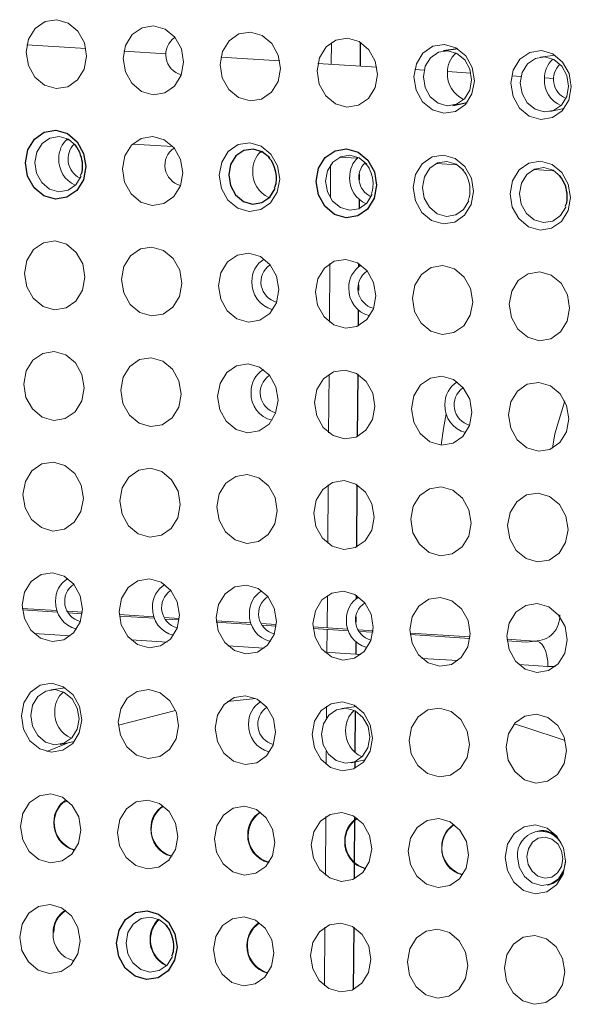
# Model space of a CAD drawing. Header units: millimetres. Extents: x -1472 to 1442, y -78 to 2620.
# Tile 32 of 102: x -914 to -894, y 1075 to 1110. Entities that reach past the tile are written whole.
import ezdxf

# ---------------------------------------------------------------- set-up
doc = ezdxf.new("R2010")
doc.units = ezdxf.units.MM

msp = doc.modelspace()

# ---------------------------------------------------------------- linework, layer by layer
at = {"color": 144, "linetype": 'Continuous', "lineweight": 18}
for p, q in [((-903.037, 1109.289), (-903.043, 1108.504)), ((-911.866, 1109.067), (-913.987, 1109.202)), ((-908.987, 1108.883), (-910.501, 1108.979)), ((-904.894, 1108.622), (-907.015, 1108.757)), ((-895.002, 1108.832), (-895.52, 1108.762)), ((-901.408, 1108.399), (-903.529, 1108.535)), ((-899.704, 1108.291), (-900.043, 1108.312)), ((-898.02, 1108.183), (-898.867, 1108.237)), ((-896.218, 1108.068), (-896.557, 1108.09)), ((-895.043, 1107.993), (-895.381, 1108.015)), ((-895.184, 1106.8), (-894.673, 1106.906)), ((-912.573, 1105.786), (-912.457, 1105.779)), ((-910.19, 1105.634), (-908.74, 1105.542)), ((-905.601, 1105.342), (-905.486, 1105.334)), ((-902.746, 1105.16), (-902.115, 1105.119)), ((-903.069, 1104.88), (-903.078, 1103.692)), ((-899.26, 1104.937), (-898.514, 1104.89)), ((-895.774, 1104.715), (-895.028, 1104.667)), ((-903.096, 1101.329), (-903.111, 1099.226)), ((-903.125, 1097.35), (-903.141, 1095.246)), ((-903.154, 1093.37), (-903.17, 1091.267)), ((-903.184, 1089.39), (-903.192, 1088.226)), ((-912.908, 1088.846), (-914.157, 1088.926)), ((-914.152, 1088.87), (-912.888, 1088.789)), ((-911.995, 1088.788), (-912.535, 1088.822)), ((-912.503, 1088.764), (-912.001, 1088.732)), ((-909.422, 1088.624), (-910.671, 1088.703)), ((-910.666, 1088.647), (-909.402, 1088.567)), ((-908.509, 1088.565), (-909.049, 1088.6)), ((-909.017, 1088.542), (-908.515, 1088.51)), ((-905.936, 1088.401), (-907.185, 1088.481)), ((-907.18, 1088.425), (-905.916, 1088.344)), ((-905.023, 1088.343), (-905.563, 1088.377)), ((-913.731, 1088.016), (-912.434, 1087.934)), ((-905.531, 1088.32), (-905.029, 1088.288)), ((-902.45, 1088.179), (-903.699, 1088.259)), ((-903.694, 1088.203), (-902.43, 1088.122)), ((-903.193, 1088.171), (-903.199, 1087.345)), ((-901.537, 1088.121), (-902.077, 1088.155)), ((-902.045, 1088.097), (-901.543, 1088.065)), ((-898.051, 1087.898), (-900.213, 1088.036)), ((-910.245, 1087.794), (-908.948, 1087.711)), ((-900.208, 1087.98), (-898.057, 1087.843)), ((-895.728, 1087.75), (-896.727, 1087.814)), ((-896.722, 1087.758), (-896.033, 1087.714)), ((-896.033, 1087.714), (-895.728, 1087.75)), ((-906.759, 1087.572), (-905.462, 1087.489)), ((-903.273, 1087.349), (-901.976, 1087.267)), ((-899.787, 1087.127), (-898.49, 1087.044)), ((-896.301, 1086.905), (-895.253, 1086.838)), ((-912.609, 1086.065), (-913.126, 1085.995)), ((-905.759, 1085.688), (-906.781, 1085.574)), ((-908.641, 1085.253), (-910.7, 1084.721)), ((-903.213, 1085.411), (-903.216, 1084.981)), ((-902.151, 1085.398), (-902.668, 1085.328)), ((-912.79, 1084.033), (-912.279, 1084.14)), ((-912.502, 1084.093), (-913.277, 1083.774)), ((-903.225, 1083.793), (-903.229, 1083.307)), ((-902.332, 1083.366), (-901.821, 1083.472)), ((-903.243, 1081.431), (-903.258, 1079.327)), ((-903.272, 1077.451), (-903.288, 1075.348))]:
    msp.add_line(p, q, dxfattribs=at)
at = {"color": 7, "linetype": 'Continuous', "lineweight": 25}
for p, q in [((-902.003, 1109.294), (-902.009, 1108.438)), ((-898.488, 1109.054), (-899.006, 1108.984)), ((-898.67, 1107.022), (-898.159, 1107.128)), ((-902.038, 1104.545), (-902.039, 1104.345)), ((-902.045, 1103.641), (-902.047, 1103.308)), ((-902.062, 1101.335), (-902.063, 1101.212)), ((-902.067, 1100.565), (-902.069, 1100.365)), ((-902.074, 1099.662), (-902.078, 1099.089)), ((-902.091, 1097.355), (-902.108, 1095.109)), ((-902.12, 1093.375), (-902.137, 1091.129)), ((-902.15, 1089.396), (-902.151, 1089.273)), ((-902.156, 1088.626), (-902.157, 1088.426)), ((-902.162, 1087.723), (-902.166, 1087.279)), ((-895.253, 1086.838), (-894.975, 1086.845)), ((-902.181, 1085.233), (-902.192, 1083.743)), ((-902.179, 1085.416), (-902.179, 1085.394)), ((-902.194, 1083.395), (-902.196, 1083.17)), ((-902.21, 1081.293), (-902.221, 1079.794)), ((-902.209, 1081.436), (-902.21, 1081.313)), ((-902.221, 1079.763), (-902.225, 1079.19)), ((-902.238, 1077.457), (-902.255, 1075.211))]:
    msp.add_line(p, q, dxfattribs=at)
at = {"color": 144, "linetype": 'Continuous', "lineweight": 18, "flags": 128}
for points in [[(-911.843, 1108.798), (-911.929, 1108.329), (-912.167, 1107.942), (-912.521, 1107.696), (-912.937, 1107.628), (-913.352, 1107.749), (-913.702, 1108.04), (-913.935, 1108.457), (-914.014, 1108.937), (-913.928, 1109.406), (-913.689, 1109.793), (-913.335, 1110.039), (-912.919, 1110.107), (-912.504, 1109.986), (-912.154, 1109.695), (-911.922, 1109.278), (-911.843, 1108.798)], [(-908.357, 1108.576), (-908.443, 1108.107), (-908.681, 1107.72), (-909.035, 1107.474), (-909.452, 1107.406), (-909.866, 1107.527), (-910.216, 1107.818), (-910.449, 1108.235), (-910.528, 1108.714), (-910.442, 1109.183), (-910.204, 1109.571), (-909.849, 1109.817), (-909.433, 1109.885), (-909.018, 1109.764), (-908.668, 1109.473), (-908.436, 1109.055), (-908.357, 1108.576)], [(-904.871, 1108.354), (-904.957, 1107.885), (-905.195, 1107.497), (-905.549, 1107.251), (-905.966, 1107.183), (-906.38, 1107.304), (-906.73, 1107.595), (-906.963, 1108.013), (-907.042, 1108.492), (-906.956, 1108.961), (-906.718, 1109.348), (-906.363, 1109.594), (-905.947, 1109.662), (-905.532, 1109.541), (-905.182, 1109.25), (-904.95, 1108.833), (-904.871, 1108.354)], [(-901.385, 1108.131), (-901.471, 1107.662), (-901.709, 1107.275), (-902.063, 1107.029), (-902.48, 1106.961), (-902.894, 1107.082), (-903.244, 1107.373), (-903.477, 1107.79), (-903.556, 1108.27), (-903.47, 1108.739), (-903.232, 1109.126), (-902.877, 1109.372), (-902.461, 1109.44), (-902.046, 1109.319), (-901.696, 1109.028), (-901.464, 1108.611), (-901.385, 1108.131)], [(-897.899, 1107.909), (-897.985, 1107.44), (-898.223, 1107.053), (-898.577, 1106.807), (-898.994, 1106.739), (-899.408, 1106.86), (-899.759, 1107.151), (-899.991, 1107.568), (-900.07, 1108.047), (-899.984, 1108.516), (-899.746, 1108.903), (-899.391, 1109.15), (-898.975, 1109.217), (-898.561, 1109.097), (-898.21, 1108.805), (-897.978, 1108.388), (-897.899, 1107.909)], [(-897.996, 1107.943), (-898.059, 1108.327), (-898.245, 1108.66), (-898.525, 1108.893), (-898.857, 1108.989), (-899.189, 1108.935), (-899.472, 1108.738), (-899.663, 1108.429), (-899.732, 1108.054), (-899.668, 1107.671), (-899.483, 1107.337), (-899.203, 1107.105), (-898.871, 1107.008), (-898.539, 1107.062), (-898.256, 1107.259), (-898.065, 1107.568), (-897.996, 1107.943)], [(-894.413, 1107.686), (-894.499, 1107.217), (-894.737, 1106.83), (-895.091, 1106.584), (-895.508, 1106.516), (-895.922, 1106.637), (-896.273, 1106.928), (-896.505, 1107.345), (-896.584, 1107.825), (-896.498, 1108.294), (-896.26, 1108.681), (-895.905, 1108.927), (-895.489, 1108.995), (-895.075, 1108.874), (-894.724, 1108.583), (-894.492, 1108.166), (-894.413, 1107.686)], [(-894.51, 1107.721), (-894.573, 1108.104), (-894.759, 1108.438), (-895.039, 1108.67), (-895.371, 1108.767), (-895.703, 1108.713), (-895.986, 1108.516), (-896.177, 1108.207), (-896.246, 1107.832), (-896.182, 1107.448), (-895.997, 1107.115), (-895.717, 1106.882), (-895.385, 1106.786), (-895.053, 1106.84), (-894.77, 1107.037), (-894.579, 1107.346), (-894.51, 1107.721)], [(-912.228, 1105.582), (-912.498, 1105.803), (-912.83, 1105.899), (-913.163, 1105.845), (-913.446, 1105.648), (-913.636, 1105.339), (-913.705, 1104.964), (-913.642, 1104.581), (-913.456, 1104.247), (-913.176, 1104.014), (-912.845, 1103.918), (-912.512, 1103.972), (-912.229, 1104.169), (-912.038, 1104.478), (-912.037, 1104.482)], [(-908.386, 1104.596), (-908.472, 1104.127), (-908.711, 1103.74), (-909.065, 1103.494), (-909.481, 1103.426), (-909.896, 1103.547), (-910.246, 1103.838), (-910.478, 1104.255), (-910.557, 1104.735), (-910.471, 1105.204), (-910.233, 1105.591), (-909.879, 1105.837), (-909.463, 1105.905), (-909.048, 1105.784), (-908.698, 1105.493), (-908.465, 1105.076), (-908.386, 1104.596)], [(-904.9, 1104.374), (-904.986, 1103.905), (-905.225, 1103.518), (-905.579, 1103.272), (-905.995, 1103.204), (-906.41, 1103.325), (-906.76, 1103.616), (-906.992, 1104.033), (-907.071, 1104.512), (-906.985, 1104.981), (-906.747, 1105.368), (-906.393, 1105.615), (-905.977, 1105.682), (-905.562, 1105.562), (-905.212, 1105.27), (-904.979, 1104.853), (-904.9, 1104.374)], [(-901.77, 1104.914), (-902.04, 1105.135), (-902.372, 1105.232), (-902.705, 1105.178), (-902.988, 1104.981), (-903.178, 1104.672), (-903.247, 1104.297), (-903.184, 1103.913), (-902.998, 1103.58), (-902.718, 1103.347), (-902.387, 1103.251), (-902.054, 1103.305), (-901.771, 1103.502), (-901.58, 1103.811), (-901.579, 1103.815)], [(-897.928, 1103.929), (-898.014, 1103.46), (-898.253, 1103.073), (-898.607, 1102.827), (-899.023, 1102.759), (-899.438, 1102.88), (-899.788, 1103.171), (-900.02, 1103.588), (-900.099, 1104.068), (-900.013, 1104.537), (-899.775, 1104.924), (-899.421, 1105.17), (-899.005, 1105.238), (-898.59, 1105.117), (-898.24, 1104.826), (-898.007, 1104.409), (-897.928, 1103.929)], [(-898.284, 1104.692), (-898.555, 1104.913), (-898.886, 1105.01), (-899.219, 1104.955), (-899.502, 1104.759), (-899.692, 1104.449), (-899.761, 1104.074), (-899.698, 1103.691), (-899.512, 1103.358), (-899.232, 1103.125), (-898.901, 1103.028), (-898.568, 1103.083), (-898.285, 1103.279), (-898.094, 1103.589), (-898.093, 1103.593)], [(-894.442, 1103.707), (-894.528, 1103.238), (-894.767, 1102.851), (-895.121, 1102.604), (-895.537, 1102.537), (-895.952, 1102.657), (-896.302, 1102.949), (-896.534, 1103.366), (-896.613, 1103.845), (-896.527, 1104.314), (-896.289, 1104.701), (-895.935, 1104.947), (-895.519, 1105.015), (-895.104, 1104.894), (-894.754, 1104.603), (-894.521, 1104.186), (-894.442, 1103.707)], [(-894.798, 1104.47), (-895.069, 1104.691), (-895.4, 1104.787), (-895.733, 1104.733), (-896.016, 1104.536), (-896.206, 1104.227), (-896.275, 1103.852), (-896.212, 1103.469), (-896.026, 1103.135), (-895.746, 1102.903), (-895.415, 1102.806), (-895.082, 1102.86), (-894.799, 1103.057), (-894.608, 1103.366), (-894.607, 1103.37)], [(-911.902, 1100.839), (-911.988, 1100.37), (-912.226, 1099.983), (-912.58, 1099.737), (-912.996, 1099.669), (-913.411, 1099.79), (-913.761, 1100.081), (-913.994, 1100.498), (-914.073, 1100.977), (-913.987, 1101.446), (-913.748, 1101.834), (-913.394, 1102.08), (-912.978, 1102.148), (-912.563, 1102.027), (-912.213, 1101.736), (-911.981, 1101.318), (-911.902, 1100.839)], [(-908.416, 1100.617), (-908.502, 1100.148), (-908.74, 1099.76), (-909.094, 1099.514), (-909.51, 1099.446), (-909.925, 1099.567), (-910.275, 1099.858), (-910.508, 1100.276), (-910.587, 1100.755), (-910.501, 1101.224), (-910.262, 1101.611), (-909.908, 1101.857), (-909.492, 1101.925), (-909.077, 1101.804), (-908.727, 1101.513), (-908.495, 1101.096), (-908.416, 1100.617)], [(-904.93, 1100.394), (-905.016, 1099.925), (-905.254, 1099.538), (-905.608, 1099.292), (-906.024, 1099.224), (-906.439, 1099.345), (-906.789, 1099.636), (-907.022, 1100.053), (-907.101, 1100.533), (-907.015, 1101.002), (-906.776, 1101.389), (-906.422, 1101.635), (-906.006, 1101.703), (-905.591, 1101.582), (-905.241, 1101.291), (-905.009, 1100.874), (-904.93, 1100.394)], [(-901.444, 1100.172), (-901.53, 1099.703), (-901.768, 1099.316), (-902.122, 1099.07), (-902.538, 1099.002), (-902.953, 1099.123), (-903.303, 1099.414), (-903.536, 1099.831), (-903.615, 1100.31), (-903.529, 1100.779), (-903.29, 1101.166), (-902.936, 1101.413), (-902.52, 1101.48), (-902.105, 1101.36), (-901.755, 1101.068), (-901.523, 1100.651), (-901.444, 1100.172)], [(-897.958, 1099.949), (-898.044, 1099.48), (-898.282, 1099.093), (-898.636, 1098.847), (-899.052, 1098.779), (-899.467, 1098.9), (-899.817, 1099.191), (-900.05, 1099.608), (-900.129, 1100.088), (-900.043, 1100.557), (-899.804, 1100.944), (-899.45, 1101.19), (-899.034, 1101.258), (-898.619, 1101.137), (-898.269, 1100.846), (-898.037, 1100.429), (-897.958, 1099.949)], [(-894.472, 1099.727), (-894.558, 1099.258), (-894.796, 1098.871), (-895.15, 1098.625), (-895.566, 1098.557), (-895.981, 1098.678), (-896.331, 1098.969), (-896.564, 1099.386), (-896.643, 1099.866), (-896.557, 1100.335), (-896.318, 1100.722), (-895.964, 1100.968), (-895.548, 1101.036), (-895.133, 1100.915), (-894.783, 1100.624), (-894.551, 1100.207), (-894.472, 1099.727)], [(-911.931, 1096.859), (-912.017, 1096.39), (-912.255, 1096.003), (-912.61, 1095.757), (-913.026, 1095.689), (-913.44, 1095.81), (-913.791, 1096.101), (-914.023, 1096.518), (-914.102, 1096.998), (-914.016, 1097.467), (-913.778, 1097.854), (-913.423, 1098.1), (-913.007, 1098.168), (-912.593, 1098.047), (-912.242, 1097.756), (-912.01, 1097.339), (-911.931, 1096.859)], [(-908.445, 1096.637), (-908.531, 1096.168), (-908.769, 1095.781), (-909.124, 1095.535), (-909.54, 1095.467), (-909.954, 1095.588), (-910.305, 1095.879), (-910.537, 1096.296), (-910.616, 1096.775), (-910.53, 1097.244), (-910.292, 1097.631), (-909.937, 1097.878), (-909.521, 1097.945), (-909.107, 1097.825), (-908.756, 1097.534), (-908.524, 1097.116), (-908.445, 1096.637)], [(-904.959, 1096.414), (-905.045, 1095.945), (-905.283, 1095.558), (-905.638, 1095.312), (-906.054, 1095.244), (-906.468, 1095.365), (-906.819, 1095.656), (-907.051, 1096.073), (-907.13, 1096.553), (-907.044, 1097.022), (-906.806, 1097.409), (-906.452, 1097.655), (-906.035, 1097.723), (-905.621, 1097.602), (-905.27, 1097.311), (-905.038, 1096.894), (-904.959, 1096.414)], [(-901.473, 1096.192), (-901.559, 1095.723), (-901.797, 1095.336), (-902.152, 1095.09), (-902.568, 1095.022), (-902.982, 1095.143), (-903.333, 1095.434), (-903.565, 1095.851), (-903.644, 1096.331), (-903.558, 1096.8), (-903.32, 1097.187), (-902.966, 1097.433), (-902.549, 1097.501), (-902.135, 1097.38), (-901.784, 1097.089), (-901.552, 1096.672), (-901.473, 1096.192)], [(-897.987, 1095.97), (-898.073, 1095.501), (-898.311, 1095.114), (-898.666, 1094.867), (-899.082, 1094.8), (-899.496, 1094.92), (-899.847, 1095.212), (-900.079, 1095.629), (-900.158, 1096.108), (-900.072, 1096.577), (-899.834, 1096.964), (-899.48, 1097.21), (-899.063, 1097.278), (-898.649, 1097.157), (-898.298, 1096.866), (-898.066, 1096.449), (-897.987, 1095.97)], [(-894.501, 1095.747), (-894.587, 1095.278), (-894.825, 1094.891), (-895.18, 1094.645), (-895.596, 1094.577), (-896.01, 1094.698), (-896.361, 1094.989), (-896.593, 1095.406), (-896.672, 1095.886), (-896.586, 1096.355), (-896.348, 1096.742), (-895.994, 1096.988), (-895.577, 1097.056), (-895.163, 1096.935), (-894.812, 1096.644), (-894.58, 1096.227), (-894.501, 1095.747)], [(-895.092, 1094.686), (-895.001, 1095.201), (-894.65, 1096.392)], [(-898.907, 1095.921), (-899.011, 1095.393), (-899.098, 1094.801)], [(-911.96, 1092.88), (-912.046, 1092.411), (-912.285, 1092.023), (-912.639, 1091.777), (-913.055, 1091.709), (-913.47, 1091.83), (-913.82, 1092.121), (-914.052, 1092.539), (-914.131, 1093.018), (-914.045, 1093.487), (-913.807, 1093.874), (-913.453, 1094.12), (-913.037, 1094.188), (-912.622, 1094.067), (-912.272, 1093.776), (-912.039, 1093.359), (-911.96, 1092.88)], [(-908.474, 1092.657), (-908.56, 1092.188), (-908.799, 1091.801), (-909.153, 1091.555), (-909.569, 1091.487), (-909.984, 1091.608), (-910.334, 1091.899), (-910.566, 1092.316), (-910.645, 1092.796), (-910.559, 1093.265), (-910.321, 1093.652), (-909.967, 1093.898), (-909.551, 1093.966), (-909.136, 1093.845), (-908.786, 1093.554), (-908.553, 1093.137), (-908.474, 1092.657)], [(-904.988, 1092.435), (-905.074, 1091.966), (-905.313, 1091.579), (-905.667, 1091.333), (-906.083, 1091.265), (-906.498, 1091.386), (-906.848, 1091.677), (-907.08, 1092.094), (-907.16, 1092.573), (-907.073, 1093.042), (-906.835, 1093.429), (-906.481, 1093.676), (-906.065, 1093.743), (-905.65, 1093.623), (-905.3, 1093.331), (-905.067, 1092.914), (-904.988, 1092.435)], [(-901.502, 1092.212), (-901.588, 1091.743), (-901.827, 1091.356), (-902.181, 1091.11), (-902.597, 1091.042), (-903.012, 1091.163), (-903.362, 1091.454), (-903.594, 1091.871), (-903.674, 1092.351), (-903.587, 1092.82), (-903.349, 1093.207), (-902.995, 1093.453), (-902.579, 1093.521), (-902.164, 1093.4), (-901.814, 1093.109), (-901.581, 1092.692), (-901.502, 1092.212)], [(-898.016, 1091.99), (-898.102, 1091.521), (-898.341, 1091.134), (-898.695, 1090.888), (-899.111, 1090.82), (-899.526, 1090.941), (-899.876, 1091.232), (-900.108, 1091.649), (-900.188, 1092.129), (-900.101, 1092.598), (-899.863, 1092.985), (-899.509, 1093.231), (-899.093, 1093.299), (-898.678, 1093.178), (-898.328, 1092.887), (-898.095, 1092.47), (-898.016, 1091.99)], [(-894.53, 1091.768), (-894.617, 1091.299), (-894.855, 1090.912), (-895.209, 1090.665), (-895.625, 1090.598), (-896.04, 1090.718), (-896.39, 1091.01), (-896.622, 1091.427), (-896.702, 1091.906), (-896.615, 1092.375), (-896.377, 1092.762), (-896.023, 1093.008), (-895.607, 1093.076), (-895.192, 1092.955), (-894.842, 1092.664), (-894.61, 1092.247), (-894.53, 1091.768)], [(-911.99, 1088.9), (-912.076, 1088.431), (-912.314, 1088.044), (-912.668, 1087.798), (-913.084, 1087.73), (-913.499, 1087.851), (-913.849, 1088.142), (-914.082, 1088.559), (-914.161, 1089.038), (-914.075, 1089.507), (-913.836, 1089.894), (-913.482, 1090.141), (-913.066, 1090.208), (-912.651, 1090.088), (-912.301, 1089.797), (-912.069, 1089.379), (-911.99, 1088.9)], [(-908.504, 1088.677), (-908.59, 1088.208), (-908.828, 1087.821), (-909.182, 1087.575), (-909.598, 1087.507), (-910.013, 1087.628), (-910.363, 1087.919), (-910.596, 1088.336), (-910.675, 1088.816), (-910.589, 1089.285), (-910.35, 1089.672), (-909.996, 1089.918), (-909.58, 1089.986), (-909.165, 1089.865), (-908.815, 1089.574), (-908.583, 1089.157), (-908.504, 1088.677)], [(-905.018, 1088.455), (-905.104, 1087.986), (-905.342, 1087.599), (-905.696, 1087.353), (-906.112, 1087.285), (-906.527, 1087.406), (-906.877, 1087.697), (-907.11, 1088.114), (-907.189, 1088.594), (-907.103, 1089.063), (-906.864, 1089.45), (-906.51, 1089.696), (-906.094, 1089.764), (-905.679, 1089.643), (-905.329, 1089.352), (-905.097, 1088.935), (-905.018, 1088.455)], [(-901.532, 1088.233), (-901.618, 1087.764), (-901.856, 1087.377), (-902.21, 1087.13), (-902.626, 1087.063), (-903.041, 1087.183), (-903.391, 1087.475), (-903.624, 1087.892), (-903.703, 1088.371), (-903.617, 1088.84), (-903.378, 1089.227), (-903.024, 1089.473), (-902.608, 1089.541), (-902.193, 1089.42), (-901.843, 1089.129), (-901.611, 1088.712), (-901.532, 1088.233)], [(-898.046, 1088.01), (-898.132, 1087.541), (-898.37, 1087.154), (-898.724, 1086.908), (-899.14, 1086.84), (-899.555, 1086.961), (-899.905, 1087.252), (-900.138, 1087.669), (-900.217, 1088.149), (-900.131, 1088.618), (-899.893, 1089.005), (-899.538, 1089.251), (-899.122, 1089.319), (-898.707, 1089.198), (-898.357, 1088.907), (-898.125, 1088.49), (-898.046, 1088.01)], [(-894.56, 1087.788), (-894.646, 1087.319), (-894.884, 1086.932), (-895.238, 1086.686), (-895.655, 1086.618), (-896.069, 1086.739), (-896.419, 1087.03), (-896.652, 1087.447), (-896.731, 1087.926), (-896.645, 1088.395), (-896.407, 1088.783), (-896.052, 1089.029), (-895.636, 1089.097), (-895.221, 1088.976), (-894.871, 1088.685), (-894.639, 1088.268), (-894.56, 1087.788)], [(-895.728, 1087.75), (-895.634, 1087.744), (-895.543, 1087.701), (-895.461, 1087.622), (-895.389, 1087.511), (-895.33, 1087.371), (-895.287, 1087.208), (-895.261, 1087.028), (-895.253, 1086.838)], [(-912.019, 1084.92), (-912.105, 1084.451), (-912.343, 1084.064), (-912.698, 1083.818), (-913.114, 1083.75), (-913.529, 1083.871), (-913.879, 1084.162), (-914.111, 1084.579), (-914.19, 1085.059), (-914.104, 1085.528), (-913.866, 1085.915), (-913.512, 1086.161), (-913.095, 1086.229), (-912.681, 1086.108), (-912.331, 1085.817), (-912.098, 1085.4), (-912.019, 1084.92)], [(-912.116, 1084.955), (-912.18, 1085.338), (-912.365, 1085.671), (-912.645, 1085.904), (-912.977, 1086.001), (-913.31, 1085.946), (-913.593, 1085.75), (-913.783, 1085.44), (-913.852, 1085.065), (-913.789, 1084.682), (-913.603, 1084.349), (-913.323, 1084.116), (-912.992, 1084.019), (-912.659, 1084.074), (-912.376, 1084.27), (-912.185, 1084.58), (-912.116, 1084.955)], [(-908.533, 1084.698), (-908.619, 1084.229), (-908.858, 1083.842), (-909.212, 1083.596), (-909.628, 1083.528), (-910.043, 1083.649), (-910.393, 1083.94), (-910.625, 1084.357), (-910.704, 1084.836), (-910.618, 1085.305), (-910.38, 1085.692), (-910.026, 1085.939), (-909.61, 1086.006), (-909.195, 1085.886), (-908.845, 1085.594), (-908.612, 1085.177), (-908.533, 1084.698)], [(-905.047, 1084.475), (-905.133, 1084.006), (-905.372, 1083.619), (-905.726, 1083.373), (-906.142, 1083.305), (-906.557, 1083.426), (-906.907, 1083.717), (-907.139, 1084.134), (-907.218, 1084.614), (-907.132, 1085.083), (-906.894, 1085.47), (-906.54, 1085.716), (-906.124, 1085.784), (-905.709, 1085.663), (-905.359, 1085.372), (-905.126, 1084.955), (-905.047, 1084.475)], [(-901.561, 1084.253), (-901.647, 1083.784), (-901.886, 1083.397), (-902.24, 1083.151), (-902.656, 1083.083), (-903.071, 1083.204), (-903.421, 1083.495), (-903.653, 1083.912), (-903.732, 1084.392), (-903.646, 1084.861), (-903.408, 1085.248), (-903.054, 1085.494), (-902.638, 1085.562), (-902.223, 1085.441), (-901.873, 1085.15), (-901.64, 1084.733), (-901.561, 1084.253)], [(-901.659, 1084.288), (-901.722, 1084.671), (-901.907, 1085.004), (-902.187, 1085.237), (-902.519, 1085.334), (-902.852, 1085.279), (-903.135, 1085.083), (-903.325, 1084.773), (-903.394, 1084.398), (-903.331, 1084.015), (-903.145, 1083.682), (-902.865, 1083.449), (-902.534, 1083.352), (-902.201, 1083.406), (-901.918, 1083.603), (-901.727, 1083.913), (-901.659, 1084.288)], [(-898.075, 1084.031), (-898.161, 1083.562), (-898.4, 1083.175), (-898.754, 1082.928), (-899.17, 1082.861), (-899.585, 1082.981), (-899.935, 1083.273), (-900.167, 1083.69), (-900.246, 1084.169), (-900.16, 1084.638), (-899.922, 1085.025), (-899.568, 1085.271), (-899.152, 1085.339), (-898.737, 1085.218), (-898.387, 1084.927), (-898.154, 1084.51), (-898.075, 1084.031)], [(-894.589, 1083.808), (-894.675, 1083.339), (-894.914, 1082.952), (-895.268, 1082.706), (-895.684, 1082.638), (-896.099, 1082.759), (-896.449, 1083.05), (-896.681, 1083.467), (-896.76, 1083.947), (-896.674, 1084.416), (-896.436, 1084.803), (-896.082, 1085.049), (-895.666, 1085.117), (-895.251, 1084.996), (-894.901, 1084.705), (-894.668, 1084.288), (-894.589, 1083.808)], [(-894.632, 1084.166), (-896.081, 1084.656), (-896.465, 1084.771)], [(-912.048, 1080.94), (-912.135, 1080.471), (-912.373, 1080.084), (-912.727, 1079.838), (-913.143, 1079.77), (-913.558, 1079.891), (-913.908, 1080.182), (-914.14, 1080.599), (-914.22, 1081.079), (-914.133, 1081.548), (-913.895, 1081.935), (-913.541, 1082.181), (-913.125, 1082.249), (-912.71, 1082.128), (-912.36, 1081.837), (-912.128, 1081.42), (-912.048, 1080.94)], [(-908.562, 1080.718), (-908.649, 1080.249), (-908.887, 1079.862), (-909.241, 1079.616), (-909.657, 1079.548), (-910.072, 1079.669), (-910.422, 1079.96), (-910.655, 1080.377), (-910.734, 1080.857), (-910.648, 1081.326), (-910.409, 1081.713), (-910.055, 1081.959), (-909.639, 1082.027), (-909.224, 1081.906), (-908.874, 1081.615), (-908.642, 1081.198), (-908.562, 1080.718)], [(-905.076, 1080.496), (-905.163, 1080.027), (-905.401, 1079.64), (-905.755, 1079.393), (-906.171, 1079.326), (-906.586, 1079.446), (-906.936, 1079.738), (-907.169, 1080.155), (-907.248, 1080.634), (-907.162, 1081.103), (-906.923, 1081.49), (-906.569, 1081.736), (-906.153, 1081.804), (-905.738, 1081.683), (-905.388, 1081.392), (-905.156, 1080.975), (-905.076, 1080.496)], [(-901.59, 1080.273), (-901.677, 1079.804), (-901.915, 1079.417), (-902.269, 1079.171), (-902.685, 1079.103), (-903.1, 1079.224), (-903.45, 1079.515), (-903.683, 1079.932), (-903.762, 1080.412), (-903.676, 1080.881), (-903.437, 1081.268), (-903.083, 1081.514), (-902.667, 1081.582), (-902.252, 1081.461), (-901.902, 1081.17), (-901.67, 1080.753), (-901.59, 1080.273)], [(-898.105, 1080.051), (-898.191, 1079.582), (-898.429, 1079.195), (-898.783, 1078.949), (-899.199, 1078.881), (-899.614, 1079.002), (-899.964, 1079.293), (-900.197, 1079.71), (-900.276, 1080.189), (-900.19, 1080.658), (-899.951, 1081.046), (-899.597, 1081.292), (-899.181, 1081.36), (-898.766, 1081.239), (-898.416, 1080.948), (-898.184, 1080.531), (-898.105, 1080.051)], [(-894.619, 1079.829), (-894.705, 1079.36), (-894.943, 1078.973), (-895.297, 1078.726), (-895.713, 1078.658), (-896.128, 1078.779), (-896.478, 1079.07), (-896.711, 1079.488), (-896.79, 1079.967), (-896.704, 1080.436), (-896.465, 1080.823), (-896.111, 1081.069), (-895.695, 1081.137), (-895.28, 1081.016), (-894.93, 1080.725), (-894.698, 1080.308), (-894.619, 1079.829)], [(-894.714, 1079.915), (-894.761, 1080.201), (-894.9, 1080.449), (-895.108, 1080.623), (-895.355, 1080.695), (-895.603, 1080.655), (-895.814, 1080.508), (-895.956, 1080.277), (-896.008, 1079.998), (-895.96, 1079.712), (-895.822, 1079.464), (-895.613, 1079.29), (-895.366, 1079.218), (-895.118, 1079.259), (-894.907, 1079.405), (-894.765, 1079.636), (-894.714, 1079.915)], [(-894.621, 1079.791), (-894.685, 1079.507), (-894.875, 1079.199), (-895.157, 1079.003), (-895.489, 1078.949), (-895.819, 1079.045), (-896.098, 1079.277), (-896.283, 1079.609), (-896.346, 1079.991)], [(-912.078, 1076.961), (-912.164, 1076.492), (-912.402, 1076.105), (-912.756, 1075.859), (-913.173, 1075.791), (-913.587, 1075.912), (-913.938, 1076.203), (-914.17, 1076.62), (-914.249, 1077.099), (-914.163, 1077.568), (-913.925, 1077.955), (-913.57, 1078.202), (-913.154, 1078.269), (-912.74, 1078.149), (-912.389, 1077.857), (-912.157, 1077.44), (-912.078, 1076.961)], [(-908.948, 1077.501), (-909.218, 1077.722), (-909.55, 1077.819), (-909.882, 1077.765), (-910.165, 1077.568), (-910.356, 1077.259), (-910.425, 1076.884), (-910.361, 1076.5), (-910.176, 1076.167), (-909.896, 1075.934), (-909.564, 1075.838), (-909.232, 1075.892), (-908.949, 1076.089), (-908.758, 1076.398), (-908.757, 1076.402)], [(-905.106, 1076.516), (-905.192, 1076.047), (-905.43, 1075.66), (-905.784, 1075.414), (-906.201, 1075.346), (-906.615, 1075.467), (-906.966, 1075.758), (-907.198, 1076.175), (-907.277, 1076.655), (-907.191, 1077.124), (-906.953, 1077.511), (-906.598, 1077.757), (-906.182, 1077.825), (-905.768, 1077.704), (-905.417, 1077.413), (-905.185, 1076.996), (-905.106, 1076.516)], [(-901.62, 1076.294), (-901.706, 1075.825), (-901.944, 1075.438), (-902.298, 1075.191), (-902.715, 1075.124), (-903.129, 1075.244), (-903.48, 1075.536), (-903.712, 1075.953), (-903.791, 1076.432), (-903.705, 1076.901), (-903.467, 1077.288), (-903.112, 1077.534), (-902.696, 1077.602), (-902.282, 1077.481), (-901.931, 1077.19), (-901.699, 1076.773), (-901.62, 1076.294)], [(-898.134, 1076.071), (-898.22, 1075.602), (-898.458, 1075.215), (-898.813, 1074.969), (-899.229, 1074.901), (-899.643, 1075.022), (-899.994, 1075.313), (-900.226, 1075.73), (-900.305, 1076.21), (-900.219, 1076.679), (-899.981, 1077.066), (-899.626, 1077.312), (-899.21, 1077.38), (-898.796, 1077.259), (-898.445, 1076.968), (-898.213, 1076.551), (-898.134, 1076.071)], [(-894.648, 1075.849), (-894.734, 1075.38), (-894.972, 1074.993), (-895.327, 1074.747), (-895.743, 1074.679), (-896.157, 1074.8), (-896.508, 1075.091), (-896.74, 1075.508), (-896.819, 1075.987), (-896.733, 1076.456), (-896.495, 1076.843), (-896.141, 1077.09), (-895.724, 1077.158), (-895.31, 1077.037), (-894.959, 1076.746), (-894.727, 1076.328), (-894.648, 1075.849)]]:
    msp.add_lwpolyline(points, dxfattribs=at)
at = {"color": 7, "linetype": 'Continuous', "lineweight": 25, "flags": 128}
for points in [[(-911.872, 1104.819), (-911.958, 1104.35), (-912.197, 1103.963), (-912.551, 1103.716), (-912.967, 1103.649), (-913.382, 1103.769), (-913.732, 1104.06), (-913.964, 1104.478), (-914.043, 1104.957), (-913.957, 1105.426), (-913.719, 1105.813), (-913.365, 1106.059), (-912.949, 1106.127), (-912.534, 1106.006), (-912.184, 1105.715), (-911.951, 1105.298), (-911.872, 1104.819)], [(-905.256, 1105.137), (-905.526, 1105.358), (-905.858, 1105.454), (-906.191, 1105.4), (-906.474, 1105.203), (-906.664, 1104.894), (-906.733, 1104.519), (-906.67, 1104.136), (-906.484, 1103.802), (-906.204, 1103.57), (-905.873, 1103.473), (-905.54, 1103.527), (-905.257, 1103.724), (-905.066, 1104.033), (-905.065, 1104.037)], [(-901.414, 1104.151), (-901.5, 1103.682), (-901.739, 1103.295), (-902.093, 1103.049), (-902.509, 1102.981), (-902.924, 1103.102), (-903.274, 1103.393), (-903.506, 1103.81), (-903.585, 1104.29), (-903.499, 1104.759), (-903.261, 1105.146), (-902.907, 1105.392), (-902.491, 1105.46), (-902.076, 1105.339), (-901.726, 1105.048), (-901.493, 1104.631), (-901.414, 1104.151)], [(-908.592, 1076.738), (-908.678, 1076.269), (-908.916, 1075.882), (-909.27, 1075.636), (-909.687, 1075.568), (-910.101, 1075.689), (-910.452, 1075.98), (-910.684, 1076.397), (-910.763, 1076.877), (-910.677, 1077.346), (-910.439, 1077.733), (-910.084, 1077.979), (-909.668, 1078.047), (-909.254, 1077.926), (-908.903, 1077.635), (-908.671, 1077.218), (-908.592, 1076.738)]]:
    msp.add_lwpolyline(points, dxfattribs=at)
at = {"color": 144, "linetype": 'Continuous', "lineweight": 18}
for centre, radius, start, end in [((-908.253, 1108.849), 0.745, 123.5988, 255.8207), ((-897.922, 1108.216), 0.946, 132.3206, 181.2143), ((-894.436, 1107.993), 0.946, 132.6355, 181.2015), ((-897.862, 1108.155), 1.007, 177.6662, 245.2164), ((-894.291, 1107.962), 0.76, 134.2397, 245.1798), ((-894.377, 1107.932), 1.005, 177.6397, 245.7522), ((-911.896, 1105.126), 0.946, 132.3206, 181.2143), ((-911.749, 1105.095), 0.762, 134.9987, 243.6903), ((-908.283, 1104.869), 0.745, 123.6028, 255.8167), ((-904.924, 1104.681), 0.946, 132.3206, 181.2143), ((-911.835, 1105.065), 1.007, 177.6662, 245.2164), ((-901.437, 1104.458), 0.946, 132.6361, 181.2015), ((-904.863, 1104.62), 1.007, 177.6662, 245.2164), ((-901.291, 1104.427), 0.762, 134.9987, 243.6903), ((-901.379, 1104.397), 1.005, 177.6397, 245.7517), ((-904.977, 1100.708), 0.922, 121.4361, 181.6585), ((-904.825, 1100.667), 0.747, 124.9042, 255.4332), ((-901.491, 1100.485), 0.922, 121.4361, 181.6585), ((-901.339, 1100.445), 0.747, 124.9042, 255.4332), ((-904.915, 1100.632), 0.985, 177.1583, 255.204), ((-901.429, 1100.41), 0.985, 177.1583, 255.204), ((-905.007, 1096.728), 0.922, 121.2649, 181.6655), ((-904.854, 1096.688), 0.747, 124.9042, 255.4332), ((-898.035, 1096.283), 0.922, 121.256, 181.6659), ((-897.882, 1096.243), 0.747, 124.9042, 255.4332), ((-904.948, 1096.651), 0.982, 177.0809, 256.6876), ((-897.976, 1096.207), 0.982, 177.0804, 256.6962), ((-912.038, 1089.214), 0.922, 121.2643, 181.6655), ((-911.885, 1089.173), 0.747, 124.9042, 255.4332), ((-908.552, 1088.991), 0.922, 121.2636, 181.6656), ((-908.399, 1088.951), 0.747, 124.9042, 255.4332), ((-905.066, 1088.769), 0.922, 121.256, 181.6659), ((-911.978, 1089.137), 0.982, 177.0808, 256.6883), ((-904.914, 1088.728), 0.745, 123.5987, 255.8208), ((-901.579, 1088.546), 0.922, 121.4361, 181.6585), ((-901.428, 1088.505), 0.745, 123.6024, 255.817), ((-908.492, 1088.914), 0.982, 177.0808, 256.6889), ((-905.007, 1088.692), 0.982, 177.0804, 256.6962), ((-901.517, 1088.471), 0.985, 177.1583, 255.204), ((-895.714, 1088.636), 0.886, 269.119, 3.55), ((-912.043, 1085.227), 0.946, 132.3206, 181.2143), ((-905.095, 1084.789), 0.922, 121.4361, 181.6585), ((-911.982, 1085.166), 1.007, 177.6662, 245.2164), ((-904.944, 1084.748), 0.745, 123.5981, 255.8214), ((-901.584, 1084.56), 0.946, 132.6446, 181.2011), ((-905.033, 1084.714), 0.985, 177.1583, 255.204), ((-901.526, 1084.499), 1.005, 177.6402, 245.7436), ((-912.096, 1081.254), 0.922, 121.4361, 181.6585), ((-912, 1081.208), 1.007, 133.0427, 255.2807), ((-908.61, 1081.032), 0.922, 121.4361, 181.6585), ((-908.519, 1080.981), 1.001, 123.9265, 255.493), ((-905.124, 1080.809), 0.922, 121.2571, 181.6658), ((-905.033, 1080.758), 1.001, 123.923, 255.4965), ((-901.638, 1080.587), 0.922, 121.2637, 181.6656), ((-901.547, 1080.536), 1.001, 123.92, 255.4994), ((-912.034, 1081.179), 0.985, 177.1583, 255.204), ((-908.548, 1080.956), 0.985, 177.1583, 255.204), ((-898.152, 1080.365), 0.922, 121.4361, 181.6585), ((-898.069, 1080.312), 0.998, 123.4736, 255.9459), ((-905.065, 1080.733), 0.982, 177.0805, 256.6951), ((-901.579, 1080.51), 0.982, 177.0808, 256.6887), ((-895.509, 1080.064), 0.841, 23.7152, 184.9705), ((-898.09, 1080.289), 0.985, 177.1583, 255.204), ((-912.126, 1077.275), 0.922, 121.263, 181.6656), ((-912.102, 1077.278), 0.918, 122.5464, 180.8067), ((-908.615, 1077.045), 0.946, 132.6442, 181.2011), ((-908.524, 1077.005), 1.021, 134.4678, 244.9516), ((-905.154, 1076.83), 0.922, 121.2653, 181.6655), ((-905.061, 1076.778), 1.002, 124.1976, 254.3328), ((-912.067, 1077.198), 0.982, 177.0808, 256.6894), ((-908.556, 1076.984), 1.005, 177.6401, 245.744), ((-905.095, 1076.753), 0.982, 177.0809, 256.6872)]:
    msp.add_arc(centre, radius, start, end, dxfattribs=at)
at = {"color": 7, "linetype": 'Continuous', "lineweight": 25}
for points, knots in [([(-912.27, 1105.589), (-912.263, 1105.583), (-912.169, 1105.502), (-912.059, 1105.259), (-912.001, 1105), (-912, 1104.863), (-912, 1104.841)], [0, 0, 0, 0, 0.039263, 0.496892, 0.921711, 1, 1, 1, 1]), ([(-905.298, 1105.145), (-905.291, 1105.138), (-905.197, 1105.057), (-905.087, 1104.814), (-905.029, 1104.556), (-905.028, 1104.418), (-905.028, 1104.397)], [0, 0, 0, 0, 0.039263, 0.496892, 0.921711, 1, 1, 1, 1]), ([(-912, 1104.841), (-912.002, 1104.753), (-912.006, 1104.628), (-912.055, 1104.524), (-912.07, 1104.493)], [0, 0, 0, 0, 0.705739, 1, 1, 1, 1]), ([(-905.028, 1104.397), (-905.03, 1104.308), (-905.034, 1104.183), (-905.083, 1104.079), (-905.098, 1104.048)], [0, 0, 0, 0, 0.705739, 1, 1, 1, 1]), ([(-894.84, 1104.478), (-894.833, 1104.471), (-894.739, 1104.39), (-894.629, 1104.147), (-894.571, 1103.889), (-894.57, 1103.751), (-894.57, 1103.73)], [0, 0, 0, 0, 0.039263, 0.496892, 0.921711, 1, 1, 1, 1]), ([(-894.57, 1103.73), (-894.572, 1103.641), (-894.576, 1103.516), (-894.625, 1103.412), (-894.64, 1103.381)], [0, 0, 0, 0, 0.705739, 1, 1, 1, 1]), ([(-894.833, 1080.577), (-894.904, 1080.655), (-895.06, 1080.823), (-895.351, 1080.937), (-895.54, 1080.912), (-895.611, 1080.902)], [0, 0, 0, 0, 0.3463632, 0.7531146, 1, 1, 1, 1]), ([(-895.277, 1078.974), (-895.187, 1079.001), (-894.992, 1079.06), (-894.779, 1079.258), (-894.708, 1079.432), (-894.68, 1079.5)], [0, 0, 0, 0, 0.34339, 0.742759, 1, 1, 1, 1]), ([(-908.99, 1077.509), (-908.982, 1077.503), (-908.888, 1077.422), (-908.779, 1077.179), (-908.721, 1076.92), (-908.719, 1076.783), (-908.719, 1076.761)], [0, 0, 0, 0, 0.039263, 0.496892, 0.921711, 1, 1, 1, 1]), ([(-908.719, 1076.761), (-908.722, 1076.673), (-908.726, 1076.548), (-908.775, 1076.444), (-908.79, 1076.413)], [0, 0, 0, 0, 0.705739, 1, 1, 1, 1])]:
    msp.add_open_spline(points, degree=3, knots=knots, dxfattribs=at)
at = {"color": 144, "linetype": 'Continuous', "lineweight": 18}
for points, knots in [([(-901.812, 1104.922), (-901.805, 1104.916), (-901.711, 1104.835), (-901.601, 1104.592), (-901.543, 1104.333), (-901.542, 1104.196), (-901.542, 1104.174)], [0, 0, 0, 0, 0.039263, 0.496892, 0.921711, 1, 1, 1, 1]), ([(-898.326, 1104.7), (-898.319, 1104.694), (-898.225, 1104.612), (-898.115, 1104.37), (-898.057, 1104.111), (-898.056, 1103.973), (-898.056, 1103.952)], [0, 0, 0, 0, 0.039263, 0.496892, 0.921711, 1, 1, 1, 1]), ([(-901.542, 1104.174), (-901.544, 1104.086), (-901.548, 1103.961), (-901.597, 1103.857), (-901.612, 1103.826)], [0, 0, 0, 0, 0.705739, 1, 1, 1, 1]), ([(-898.056, 1103.952), (-898.058, 1103.864), (-898.062, 1103.738), (-898.111, 1103.634), (-898.126, 1103.604)], [0, 0, 0, 0, 0.705739, 1, 1, 1, 1]), ([(-912.687, 1081.944), (-912.671, 1081.947), (-912.631, 1081.956), (-912.573, 1081.971), (-912.537, 1081.98), (-912.527, 1081.983)], [0, 0, 0, 0, 0.32308, 0.803582, 1, 1, 1, 1])]:
    msp.add_open_spline(points, degree=3, knots=knots, dxfattribs=at)

doc.saveas('drawing.dxf')
